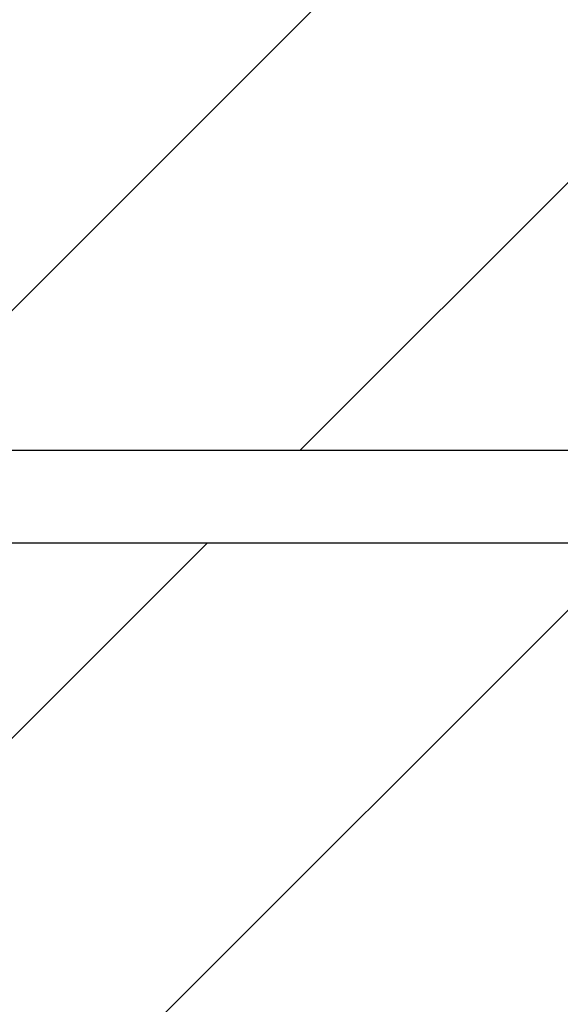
# Model space of a CAD drawing. Extents: x -28.8 to 48.7, y -5.6 to 85.1.
# Tile 94 of 168: x 5.2 to 5.316, y 28.766 to 28.977. Entities that reach past the tile are written whole.
import ezdxf

# ---------------------------------------------------------------- set-up
doc = ezdxf.new("R2010")
doc.units = 0
doc.header["$MEASUREMENT"] = 0
doc.layers.add('R_TR_INNENWAND', color=7, linetype='Continuous')
pattern_1 = [(45, (0, 0), (-0.04596194, 0.04596194), [])]

# ---------------------------------------------------------------- blocks, each defined once
blk = doc.blocks.new('Wand_22_2', base_point=(10.355, 28.625))
at = {"layer": 'R_TR_INNENWAND', "linetype": 'Continuous'}
h = blk.add_hatch(dxfattribs=at)
h.set_pattern_fill('MW_Kalksandstein_0002', color=256, style=0, pattern_type=2)
h.set_pattern_definition(pattern_1)
h.paths.add_polyline_path([(3.77131, 28.865), (3.77131, 28.625), (10.355, 28.625), (10.355, 28.865)], flags=0)
blk.add_line((10.355, 28.865), (3.77131, 28.865), dxfattribs=at)
blk = doc.blocks.new('Wand_116_2', base_point=(10.655, 28.885))
at = {"layer": 'R_TR_INNENWAND', "linetype": 'Continuous'}
h = blk.add_hatch(dxfattribs=at)
h.set_pattern_fill('MW_Kalksandstein_0002', color=256, style=0, pattern_type=2)
h.set_pattern_definition(pattern_1)
h.paths.add_polyline_path([(10.655, 29.125), (4.73, 29.125), (4.73, 28.885), (10.655, 28.885)], flags=0)
blk.add_line((4.73, 28.885), (10.655, 28.885), dxfattribs=at)

msp = doc.modelspace()

# ---------------------------------------------------------------- block references
at = {"layer": 'R_TR_INNENWAND'}
for name, p in [('Wand_116_2', (10.655, 28.885)), ('Wand_22_2', (10.355, 28.625))]:
    msp.add_blockref(name, p, dxfattribs=at)

doc.saveas('drawing.dxf')
